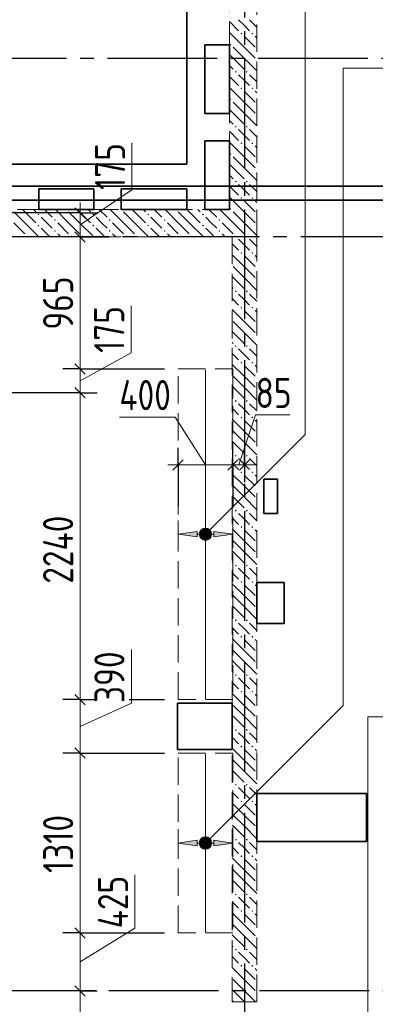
# Model space of a CAD drawing. Header units: millimetres. Extents: x 0 to 64958, y 0 to 42000.
# Tile 10 of 31: x 12159 to 14755, y 28703 to 35884. Entities that reach past the tile are written whole.
import ezdxf

# ---------------------------------------------------------------- set-up
doc = ezdxf.new("R2010")
doc.units = ezdxf.units.MM
doc.linetypes.add('______2', pattern=[270, 200, -70])
doc.linetypes.add('______5', pattern=[1100, 800, -100, 100, -100])
for name, color, linetype, lineweight in [('Standard', 7, 'Continuous', 25), ('ДОП Верх по У', 7, 'Continuous', 25), ('Оси', 40, '______5', 18), ('Позиционная метка номер позиции', 7, 'Continuous', 13), ('Примечания', 7, 'Continuous', 25)]:
    doc.layers.add(name, color=color, linetype=linetype, lineweight=lineweight)
doc.layers.add('ЖБ Перекрытие верхний уровень', color=7, linetype='Continuous', lineweight=25, true_color=0xe0e0ff)
doc.layers.add('ЖБ Стена верхний уровень', color=7, linetype='Continuous', lineweight=25, true_color=0x006e00)
doc.styles.add('GOST 2.304-81', font='txt')

msp = doc.modelspace()

# ---------------------------------------------------------------- hatches: boundary and pattern name
at = {"layer": 'ДОП Верх по У', "linetype": 'Continuous', "lineweight": 13, "transparency": 33554687}
for points in [[(13455, 32111), (13315, 32131), (13455, 32151)], [(13455, 29859), (13315, 29879), (13455, 29899)]]:
    msp.add_hatch(color=7, dxfattribs=at).paths.add_polyline_path(points, flags=16)
for points in [[(13482.7, 32112.2), (13482.7, 32149.7), (13477.5, 32131)], [(13482.7, 32149.7), (13496.2, 32098.7), (13496.2, 32163.3)], [(13482.7, 32149.7), (13482.7, 32112.2), (13496.2, 32098.7)], [(13496.2, 32163.3), (13515, 32093.5), (13515, 32168.5)], [(13496.2, 32163.3), (13496.2, 32098.7), (13515, 32093.5)], [(13515, 32168.5), (13515, 32093.5), (13533.7, 32098.7)], [(13515, 32168.5), (13533.7, 32098.7), (13533.7, 32163.3)], [(13533.7, 32163.3), (13533.7, 32098.7), (13547.2, 32112.2)], [(13533.7, 32163.3), (13547.2, 32112.2), (13547.2, 32149.7)], [(13547.2, 32149.7), (13547.2, 32112.2), (13552.5, 32131)], [(13575, 32111), (13715, 32131), (13575, 32151)], [(13482.7, 29860.2), (13482.7, 29897.7), (13477.5, 29879)], [(13482.7, 29897.7), (13496.2, 29846.7), (13496.2, 29911.2)], [(13482.7, 29897.7), (13482.7, 29860.2), (13496.2, 29846.7)], [(13496.2, 29911.2), (13515, 29841.5), (13515, 29916.5)], [(13496.2, 29911.2), (13496.2, 29846.7), (13515, 29841.5)], [(13515, 29916.5), (13515, 29841.5), (13533.7, 29846.7)], [(13515, 29916.5), (13533.7, 29846.7), (13533.7, 29911.2)], [(13533.7, 29911.2), (13533.7, 29846.7), (13547.2, 29860.2)], [(13533.7, 29911.2), (13547.2, 29860.2), (13547.2, 29897.7)], [(13547.2, 29897.7), (13547.2, 29860.2), (13552.5, 29879)], [(13575, 29859), (13715, 29879), (13575, 29899)]]:
    msp.add_hatch(color=7, dxfattribs=at).paths.add_polyline_path(points)
at = {"layer": 'ЖБ Стена верхний уровень', "linetype": 'Continuous', "lineweight": 18, "transparency": 33554687}
for points in [[(13770.5, 35783.1), (13777, 35789.6), (13783.5, 35783.1), (13777, 35776.6)], [(13850.5, 35783.1), (13857, 35789.6), (13863.5, 35783.1), (13857, 35776.6)], [(13690.5, 35703.1), (13697, 35709.6), (13703.4, 35703.1), (13697, 35696.6)], [(13730.5, 35503.1), (13737, 35509.6), (13743.5, 35503.1), (13737, 35496.6)], [(13810.5, 35503.1), (13816.9, 35509.6), (13823.4, 35503.1), (13816.9, 35496.6)], [(13770.5, 35383.1), (13777, 35389.6), (13783.5, 35383.1), (13777, 35376.6)], [(13850.5, 35383.1), (13857, 35389.6), (13863.5, 35383.1), (13857, 35376.6)], [(13690.5, 35303.1), (13697, 35309.6), (13703.4, 35303.1), (13697, 35296.6)], [(13730.5, 35103.1), (13737, 35109.6), (13743.5, 35103.1), (13737, 35096.6)], [(13810.5, 35103.1), (13816.9, 35109.6), (13823.4, 35103.1), (13816.9, 35096.6)], [(13770.5, 34983.1), (13777, 34989.6), (13783.5, 34983.1), (13777, 34976.6)], [(13850.5, 34983.1), (13857, 34989.6), (13863.5, 34983.1), (13857, 34976.6)], [(13690.5, 34903.1), (13697, 34909.6), (13703.4, 34903.1), (13697, 34896.6)], [(13730.5, 34703.1), (13737, 34709.6), (13743.5, 34703.1), (13737, 34696.6)], [(13810.5, 34703.1), (13816.9, 34709.6), (13823.4, 34703.1), (13816.9, 34696.6)], [(13770.5, 34583.1), (13777, 34589.6), (13783.5, 34583.1), (13777, 34576.6)], [(13850.5, 34583.1), (13857, 34589.6), (13863.5, 34583.1), (13857, 34576.6)], [(12500.3, 34500), (12497, 34496.6), (12493.6, 34500)], [(12900.3, 34500), (12897, 34496.6), (12893.6, 34500)], [(13300.3, 34500), (13297, 34496.6), (13293.6, 34500)], [(13690.5, 34503.1), (13697, 34509.6), (13703.4, 34503.1), (13697, 34496.6)], [(12290.5, 34463.1), (12297, 34469.6), (12303.4, 34463.1), (12297, 34456.6)], [(12410.5, 34423.1), (12416.9, 34429.6), (12423.4, 34423.1), (12416.9, 34416.6)], [(12690.5, 34463.1), (12697, 34469.6), (12703.4, 34463.1), (12697, 34456.6)], [(12810.5, 34423.1), (12816.9, 34429.6), (12823.4, 34423.1), (12816.9, 34416.6)], [(13090.5, 34463.1), (13097, 34469.6), (13103.4, 34463.1), (13097, 34456.6)], [(13210.5, 34423.1), (13216.9, 34429.6), (13223.4, 34423.1), (13216.9, 34416.6)], [(13490.5, 34463.1), (13497, 34469.6), (13503.4, 34463.1), (13497, 34456.6)], [(13610.5, 34423.1), (13616.9, 34429.6), (13623.4, 34423.1), (13616.9, 34416.6)], [(12290.5, 34383.1), (12297, 34389.6), (12303.4, 34383.1), (12297, 34376.6)], [(12410.5, 34343.1), (12416.9, 34349.6), (12423.4, 34343.1), (12416.9, 34336.6)], [(12690.5, 34383.1), (12697, 34389.6), (12703.4, 34383.1), (12697, 34376.6)], [(12810.5, 34343.1), (12816.9, 34349.6), (12823.4, 34343.1), (12816.9, 34336.6)], [(13090.5, 34383.1), (13097, 34389.6), (13103.4, 34383.1), (13097, 34376.6)], [(13210.5, 34343.1), (13216.9, 34349.6), (13223.4, 34343.1), (13216.9, 34336.6)], [(13490.5, 34383.1), (13497, 34389.6), (13503.4, 34383.1), (13497, 34376.6)], [(13610.5, 34343.1), (13616.9, 34349.6), (13623.4, 34343.1), (13616.9, 34336.6)], [(12210.5, 34303.1), (12216.9, 34309.6), (12223.4, 34303.1), (12220.3, 34300), (12213.6, 34300)], [(12530.5, 34303.1), (12537, 34309.6), (12543.5, 34303.1), (12540.3, 34300), (12533.6, 34300)], [(12610.5, 34303.1), (12616.9, 34309.6), (12623.4, 34303.1), (12620.3, 34300), (12613.6, 34300)], [(12930.5, 34303.1), (12937, 34309.6), (12943.5, 34303.1), (12940.3, 34300), (12933.6, 34300)], [(13010.5, 34303.1), (13016.9, 34309.6), (13023.4, 34303.1), (13020.3, 34300), (13013.6, 34300)], [(13330.5, 34303.1), (13337, 34309.6), (13343.5, 34303.1), (13340.3, 34300), (13333.6, 34300)], [(13410.5, 34303.1), (13416.9, 34309.6), (13423.4, 34303.1), (13420.3, 34300), (13413.6, 34300)], [(13730.5, 34303.1), (13737, 34309.6), (13743.5, 34303.1), (13740.3, 34300), (13733.6, 34300)], [(13740.3, 34300), (13737, 34296.6), (13733.6, 34300)], [(13810.5, 34303.1), (13816.9, 34309.6), (13823.4, 34303.1), (13820.3, 34300), (13813.6, 34300)], [(13820.3, 34300), (13816.9, 34296.6), (13813.6, 34300)], [(13770.5, 34183.1), (13777, 34189.6), (13783.5, 34183.1), (13777, 34176.6)], [(13850.5, 34183.1), (13857, 34189.6), (13863.5, 34183.1), (13857, 34176.6)], [(13730.5, 33903.1), (13737, 33909.6), (13743.5, 33903.1), (13737, 33896.6)], [(13810.5, 33903.1), (13816.9, 33909.6), (13823.4, 33903.1), (13816.9, 33896.6)], [(13770.5, 33783.1), (13777, 33789.6), (13783.5, 33783.1), (13777, 33776.6)], [(13850.5, 33783.1), (13857, 33789.6), (13863.5, 33783.1), (13857, 33776.6)], [(13730.5, 33503.1), (13737, 33509.6), (13743.5, 33503.1), (13737, 33496.6)], [(13810.5, 33503.1), (13816.9, 33509.6), (13823.4, 33503.1), (13816.9, 33496.6)], [(13770.5, 33383.1), (13777, 33389.6), (13783.5, 33383.1), (13777, 33376.6)], [(13850.5, 33383.1), (13857, 33389.6), (13863.5, 33383.1), (13857, 33376.6)], [(13730.5, 33103.1), (13737, 33109.6), (13743.5, 33103.1), (13737, 33096.6)], [(13810.5, 33103.1), (13816.9, 33109.6), (13823.4, 33103.1), (13816.9, 33096.6)], [(13770.5, 32983.1), (13777, 32989.6), (13783.5, 32983.1), (13777, 32976.6)], [(13850.5, 32983.1), (13857, 32989.6), (13863.5, 32983.1), (13857, 32976.6)], [(13730.5, 32703.1), (13737, 32709.6), (13743.5, 32703.1), (13737, 32696.6)], [(13810.5, 32703.1), (13816.9, 32709.6), (13823.4, 32703.1), (13816.9, 32696.6)], [(13770.5, 32583.1), (13777, 32589.6), (13783.5, 32583.1), (13777, 32576.6)], [(13850.5, 32583.1), (13857, 32589.6), (13863.5, 32583.1), (13857, 32576.6)], [(13730.5, 32303.1), (13737, 32309.6), (13743.5, 32303.1), (13737, 32296.6)], [(13810.5, 32303.1), (13816.9, 32309.6), (13823.4, 32303.1), (13816.9, 32296.6)], [(13770.5, 32183.1), (13777, 32189.6), (13783.5, 32183.1), (13777, 32176.6)], [(13850.5, 32183.1), (13857, 32189.6), (13863.5, 32183.1), (13857, 32176.6)], [(13730.5, 31903.1), (13737, 31909.6), (13743.5, 31903.1), (13737, 31896.6)], [(13810.5, 31903.1), (13816.9, 31909.6), (13823.4, 31903.1), (13816.9, 31896.6)], [(13770.5, 31783.1), (13777, 31789.6), (13783.5, 31783.1), (13777, 31776.6)], [(13850.5, 31783.1), (13857, 31789.6), (13863.5, 31783.1), (13857, 31776.6)], [(13730.5, 31503.1), (13737, 31509.6), (13743.5, 31503.1), (13737, 31496.6)], [(13810.5, 31503.1), (13816.9, 31509.6), (13823.4, 31503.1), (13816.9, 31496.6)], [(13770.5, 31383.1), (13777, 31389.6), (13783.5, 31383.1), (13777, 31376.6)], [(13850.5, 31383.1), (13857, 31389.6), (13863.5, 31383.1), (13857, 31376.6)], [(13730.5, 31103.1), (13737, 31109.6), (13743.5, 31103.1), (13737, 31096.6)], [(13810.5, 31103.1), (13816.9, 31109.6), (13823.4, 31103.1), (13816.9, 31096.6)], [(13770.5, 30983.1), (13777, 30989.6), (13783.5, 30983.1), (13777, 30976.6)], [(13850.5, 30983.1), (13857, 30989.6), (13863.5, 30983.1), (13857, 30976.6)], [(13730.5, 30703.1), (13737, 30709.6), (13743.5, 30703.1), (13737, 30696.6)], [(13810.5, 30703.1), (13816.9, 30709.6), (13823.4, 30703.1), (13816.9, 30696.6)], [(13770.5, 30583.1), (13777, 30589.6), (13783.5, 30583.1), (13777, 30576.6)], [(13850.5, 30583.1), (13857, 30589.6), (13863.5, 30583.1), (13857, 30576.6)], [(13730.5, 30303.1), (13737, 30309.6), (13743.5, 30303.1), (13737, 30296.6)], [(13810.5, 30303.1), (13816.9, 30309.6), (13823.4, 30303.1), (13816.9, 30296.6)], [(13770.5, 30183.1), (13777, 30189.6), (13783.5, 30183.1), (13777, 30176.6)], [(13850.5, 30183.1), (13857, 30189.6), (13863.5, 30183.1), (13857, 30176.6)], [(13730.5, 29903.1), (13737, 29909.6), (13743.5, 29903.1), (13737, 29896.6)], [(13810.5, 29903.1), (13816.9, 29909.6), (13823.4, 29903.1), (13816.9, 29896.6)], [(13770.5, 29783.1), (13777, 29789.6), (13783.5, 29783.1), (13777, 29776.6)], [(13850.5, 29783.1), (13857, 29789.6), (13863.5, 29783.1), (13857, 29776.6)], [(13730.5, 29503.1), (13737, 29509.6), (13743.5, 29503.1), (13737, 29496.6)], [(13810.5, 29503.1), (13816.9, 29509.6), (13823.4, 29503.1), (13816.9, 29496.6)], [(13770.5, 29383.1), (13777, 29389.6), (13783.5, 29383.1), (13777, 29376.6)], [(13850.5, 29383.1), (13857, 29389.6), (13863.5, 29383.1), (13857, 29376.6)], [(13730.5, 29103.1), (13737, 29109.6), (13743.5, 29103.1), (13737, 29096.6)], [(13810.5, 29103.1), (13816.9, 29109.6), (13823.4, 29103.1), (13816.9, 29096.6)], [(13770.5, 28983.1), (13777, 28989.6), (13783.5, 28983.1), (13777, 28976.6)], [(13850.5, 28983.1), (13857, 28989.6), (13863.5, 28983.1), (13857, 28976.6)]]:
    msp.add_hatch(color=7, dxfattribs=at).paths.add_polyline_path(points, flags=16)
at = {"layer": 'Позиционная метка номер позиции', "linetype": 'Continuous', "lineweight": 13, "transparency": 33554687}
for points in [[(13483.2, 32162.8), (13558.3, 32119.5), (13503.5, 32174.3)], [(13503.5, 32174.3), (13558.3, 32119.5), (13558.3, 32142.5)], [(13503.5, 32174.3), (13558.3, 32142.5), (13526.5, 32174.3)], [(13526.5, 32174.3), (13558.3, 32142.5), (13546.8, 32162.8)], [(13471.7, 32142.5), (13546.8, 32099.2), (13483.2, 32162.8)], [(13471.7, 32119.5), (13526.5, 32087.7), (13471.7, 32142.5)], [(13471.7, 32142.5), (13526.5, 32087.7), (13546.8, 32099.2)], [(13503.5, 32087.7), (13471.7, 32119.5), (13483.2, 32099.2)], [(13471.7, 32119.5), (13503.5, 32087.7), (13526.5, 32087.7)], [(13483.2, 32162.8), (13546.8, 32099.2), (13558.3, 32119.5)], [(13471.7, 29890.5), (13546.8, 29847.2), (13483.2, 29910.8)], [(13471.7, 29867.5), (13526.5, 29835.7), (13471.7, 29890.5)], [(13471.7, 29890.5), (13526.5, 29835.7), (13546.8, 29847.2)], [(13483.2, 29910.8), (13558.3, 29867.5), (13503.5, 29922.3)], [(13483.2, 29910.8), (13546.8, 29847.2), (13558.3, 29867.5)], [(13503.5, 29922.3), (13558.3, 29867.5), (13558.3, 29890.5)], [(13503.5, 29922.3), (13558.3, 29890.5), (13526.5, 29922.3)], [(13526.5, 29922.3), (13558.3, 29890.5), (13546.8, 29910.8)], [(13503.5, 29835.7), (13471.7, 29867.5), (13483.2, 29847.2)], [(13471.7, 29867.5), (13503.5, 29835.7), (13526.5, 29835.7)]]:
    msp.add_hatch(color=7, dxfattribs=at).paths.add_polyline_path(points)

# ---------------------------------------------------------------- linework, layer by layer
at = {"layer": 'Standard', "color": 7, "linetype": 'Continuous', "lineweight": 13, "transparency": 33554687}
for p, q in [((12979, 34642.6), (12979, 34986.5)), ((12600, 34387.5), (12979, 34642.6)), ((12600, 34475), (12600, 34550)), ((12600, 34475), (12600, 34300)), ((12972.7, 33453.8), (12972.7, 33797.8)), ((12600, 33250), (12972.7, 33453.8)), ((12600, 33337), (12600, 33163)), ((13293.3, 32985.8), (12886.7, 32985.8)), ((13515, 32637), (13293.3, 32985.8)), ((13757.5, 32637), (13880.6, 33001.8)), ((13880.6, 33001.8), (14130.7, 33001.8)), ((13315, 32637), (13240, 32637)), ((13715, 32637), (13315, 32637)), ((13800, 32637), (13715, 32637)), ((13800, 32637), (13875, 32637)), ((12974.4, 30899.8), (12974.4, 31290.8)), ((12600, 30925), (12600, 30535)), ((12600, 30730), (12974.4, 30899.8)), ((13000.8, 29256.7), (13000.8, 29647.6)), ((12600, 29011.5), (13000.8, 29256.7)), ((12600, 29223), (12600, 28800)), ((12600, 28800), (12600, 28570))]:
    msp.add_line(p, q, dxfattribs=at)
at = {"layer": 'Standard', "color": 251, "linetype": 'Continuous', "lineweight": -3, "true_color": 0x656565, "transparency": 33554687}
for p, q in [((12600, 34475), (11595, 34475)), ((12600, 34475), (12475, 34475)), ((12600, 34475), (12725, 34475)), ((12600, 34300), (12475, 34300)), ((12600, 34300), (12725, 34300)), ((12600, 34300), (12810, 34300)), ((12600, 33337), (12475, 33337)), ((12600, 33337), (12725, 33337)), ((12600, 33163), (11595, 33163)), ((12600, 33163), (12475, 33163)), ((12600, 33163), (12725, 33163)), ((13315, 32637), (13315, 32762)), ((13715, 32637), (13715, 32762)), ((13800, 32637), (13800, 32762)), ((13315, 32637), (13315, 32512)), ((13315, 32637), (13315, 32337)), ((13715, 32637), (13715, 32512)), ((13715, 32637), (13715, 32337)), ((13800, 32637), (13800, 32512)), ((13800, 32637), (13800, 32637)), ((12600, 30925), (12475, 30925)), ((12600, 30925), (12725, 30925)), ((12600, 30925), (12672.5, 30925)), ((12600, 30535), (12475, 30535)), ((12600, 30535), (12725, 30535)), ((12600, 29223), (12475, 29223)), ((12600, 29223), (12725, 29223)), ((12600, 28800), (11464.1, 28800)), ((12600, 28800), (12475, 28800)), ((12600, 28800), (12725, 28800))]:
    msp.add_line(p, q, dxfattribs=at)
at = {"layer": 'Standard', "color": 7, "linetype": 'Continuous', "lineweight": 25, "transparency": 33554687}
for p, q in [((12562.5, 34512.5), (12637.5, 34437.5)), ((12562.5, 34337.5), (12637.5, 34262.5)), ((12562.5, 33374.5), (12637.5, 33299.5)), ((12562.5, 33200.5), (12637.5, 33125.5)), ((13352.5, 32674.5), (13277.5, 32599.5)), ((13752.5, 32674.5), (13677.5, 32599.5)), ((13837.5, 32674.5), (13762.5, 32599.5)), ((12562.5, 30962.5), (12637.5, 30887.5)), ((12562.5, 30572.5), (12637.5, 30497.5)), ((12562.5, 29260.5), (12637.5, 29185.5)), ((12562.5, 28837.5), (12637.5, 28762.5))]:
    msp.add_line(p, q, dxfattribs=at)
at = {"layer": 'Standard', "color": 254, "linetype": 'Continuous', "lineweight": 35, "true_color": 0xc4c4ff, "transparency": 33554687}
for points in [[(7000, 19982), (49480, 19982), (49480, 34669), (7000, 34669), (7000, 19982)], [(7100, 20082), (49380, 20082), (49380, 34569), (7100, 34569), (7100, 20082)]]:
    msp.add_lwpolyline(points, dxfattribs=at)
at = {"layer": 'Standard', "color": 7, "linetype": 'Continuous', "lineweight": 13, "transparency": 33554687}
for points in [[(12600, 34300), (12600, 33618), (12600, 33618), (12600, 33337)], [(12600, 33163), (12600, 31955.9), (12600, 31955.9), (12600, 30925)], [(12600, 30535), (12600, 30062.8), (12600, 30062.8), (12600, 29223)]]:
    msp.add_lwpolyline(points, dxfattribs=at)
at = {"layer": 'Standard', "color": 251, "linetype": 'Continuous', "lineweight": -3, "true_color": 0x656565, "transparency": 33554687}
for points in [[(12600, 33337), (12794.1, 33337), (12794.1, 33337), (12865.2, 33337), (12865.2, 33337), (12893.7, 33337), (12893.7, 33337), (12905.3, 33337), (12905.3, 33337), (12960.4, 33337), (12960.4, 33337), (12967.2, 33337), (12967.2, 33337), (12969.5, 33337), (12969.5, 33337), (13215, 33337)], [(12957.4, 30925), (12957.5, 30925), (12957.5, 30925), (12976.9, 30925), (12976.9, 30925), (12983.8, 30925), (12983.8, 30925), (13215, 30925)], [(12600, 30535), (12652.1, 30535), (12652.1, 30535), (12743.2, 30535), (12743.2, 30535), (12780.5, 30535), (12780.5, 30535), (12978.5, 30535), (12978.5, 30535), (12986.2, 30535), (12986.2, 30535), (13215, 30535)], [(12600, 29223), (12672.7, 29223), (12672.7, 29223), (12722.1, 29223), (12722.1, 29223), (12993.9, 29223), (12993.9, 29223), (13215, 29223)]]:
    msp.add_lwpolyline(points, dxfattribs=at)
at = {"layer": 'ДОП Верх по У', "color": 7, "linetype": 'Continuous', "lineweight": 18, "transparency": 33554687}
for p, q in [((13515, 33331), (13515, 30931)), ((13515, 29229), (13515, 30529))]:
    msp.add_line(p, q, dxfattribs=at)
at = {"layer": 'ДОП Верх по У', "color": 251, "linetype": 'Continuous', "lineweight": 13, "true_color": 0x494949, "transparency": 33554687}
for p, q in [((13315, 32131), (13315, 32231)), ((13715, 32131), (13715, 32231)), ((13315, 32131), (13455, 32151)), ((13455, 32111), (13315, 32131)), ((13315, 32131), (13315, 32031)), ((13315, 32131), (13315, 32131)), ((13455, 32151), (13455, 32111)), ((13455, 32131), (13485, 32131)), ((13515, 32168.5), (13515, 32168.5)), ((13545, 32131), (13575, 32131)), ((13715, 32131), (13575, 32151)), ((13575, 32151), (13575, 32111)), ((13575, 32111), (13715, 32131)), ((13715, 32131), (13715, 32031)), ((13715, 32131), (13715, 32131)), ((13515, 32093.5), (13515, 32093.5)), ((13315, 29879), (13315, 29979)), ((13715, 29879), (13715, 29979)), ((13315, 29879), (13455, 29899)), ((13455, 29859), (13315, 29879)), ((13315, 29879), (13315, 29779)), ((13315, 29879), (13315, 29879)), ((13455, 29899), (13455, 29859)), ((13455, 29879), (13485, 29879)), ((13515, 29916.5), (13515, 29916.5)), ((13545, 29879), (13575, 29879)), ((13715, 29879), (13575, 29899)), ((13575, 29899), (13575, 29859)), ((13575, 29859), (13715, 29879)), ((13715, 29879), (13715, 29779)), ((13715, 29879), (13715, 29879)), ((13515, 29841.5), (13515, 29841.5))]:
    msp.add_line(p, q, dxfattribs=at)
for centre in [(13515, 32131), (13515, 29879)]:
    msp.add_circle(centre, 37.5, dxfattribs=at)
at = {"layer": 'ЖБ Перекрытие верхний уровень', "color": 7, "linetype": 'Continuous', "lineweight": 35, "transparency": 33554687}
for p, q in [((13380, 38800), (13380, 34830)), ((13510, 35200), (13510, 35700)), ((13510, 35700), (13690, 35700)), ((13690, 35700), (13690, 35200)), ((13690, 35200), (13510, 35200)), ((13510, 34500), (13510, 35000)), ((13510, 35000), (13690, 35000)), ((13690, 35000), (13690, 34500)), ((13380, 34830), (7100, 34830)), ((12300, 34500), (12300, 34650)), ((12300, 34650), (12700, 34650)), ((12700, 34650), (12700, 34500)), ((12900, 34500), (12900, 34650)), ((12900, 34650), (13380, 34650)), ((13380, 34650), (13380, 34500)), ((12700, 34500), (12300, 34500)), ((13380, 34500), (12900, 34500)), ((13690, 34500), (13510, 34500)), ((14040, 32533.2), (13940, 32533.2)), ((13940, 32533.2), (13940, 32283.2)), ((14040, 32283.2), (14040, 32533.2)), ((13940, 32283.2), (14040, 32283.2)), ((14090, 31780), (13890, 31780)), ((13890, 31780), (13890, 31480)), ((14090, 31480), (14090, 31780)), ((13890, 31480), (14090, 31480)), ((13710, 30900), (13310, 30900)), ((13310, 30900), (13310, 30560)), ((13710, 30560), (13710, 30900)), ((13310, 30560), (13710, 30560)), ((14690, 30240), (13890, 30240)), ((13890, 30240), (13890, 29890)), ((14690, 29890), (14690, 30240)), ((13890, 29890), (14690, 29890))]:
    msp.add_line(p, q, dxfattribs=at)
at = {"layer": 'ЖБ Стена верхний уровень', "color": 251, "linetype": '______2', "lineweight": 13, "true_color": 0x656565, "transparency": 33554687}
for p, q in [((13690, 36140), (13690, 34500)), ((13890, 34300), (13890, 36140)), ((13690, 34500), (7100, 34500)), ((7300, 34300), (13690, 34300)), ((13690, 34300), (13710, 34300)), ((13710, 34300), (13710, 28720)), ((13890, 28720), (13890, 34300)), ((13710, 28720), (13890, 28720))]:
    msp.add_line(p, q, dxfattribs=at)
at = {"layer": 'ЖБ Стена верхний уровень', "color": 9, "linetype": 'Continuous', "lineweight": 18, "true_color": 0xc7c7c7, "transparency": 33554687}
for p, q in [((13690, 35870.1), (13757, 35803.1)), ((13797, 35843.1), (13757, 35883.1)), ((13837, 35803.1), (13797, 35843.1)), ((13837, 35883.1), (13890, 35830.1)), ((13797, 35683.1), (13690, 35790.1)), ((13797, 35763.1), (13877, 35683.1)), ((13877, 35763.1), (13890, 35750.1)), ((13716.9, 35603.1), (13690, 35630.1)), ((13716.9, 35683.1), (13797, 35603.1)), ((13797, 35683.1), (13877, 35603.1)), ((13690, 35550.1), (13716.9, 35523.1)), ((13716.9, 35603.1), (13797, 35523.1)), ((13797, 35603.1), (13890, 35510.1)), ((13797, 35443.1), (13757, 35483.1)), ((13837, 35483.1), (13890, 35430.1)), ((13690, 35470.1), (13757, 35403.1)), ((13837, 35403.1), (13797, 35443.1)), ((13797, 35283.1), (13690, 35390.1)), ((13797, 35363.1), (13877, 35283.1)), ((13877, 35363.1), (13890, 35350.1)), ((13716.9, 35283.1), (13797, 35203.1)), ((13797, 35283.1), (13877, 35203.1)), ((13716.9, 35203.1), (13690, 35230.1)), ((13716.9, 35203.1), (13797, 35123.1)), ((13797, 35203.1), (13890, 35110.1)), ((13690, 35150.1), (13716.9, 35123.1)), ((13690, 35070.1), (13757, 35003.1)), ((13797, 35043.1), (13757, 35083.1)), ((13837, 35083.1), (13890, 35030.1)), ((13797, 34883.1), (13690, 34990.1)), ((13837, 35003.1), (13797, 35043.1)), ((13797, 34963.1), (13877, 34883.1)), ((13877, 34963.1), (13890, 34950.1)), ((13716.9, 34883.1), (13797, 34803.1)), ((13797, 34883.1), (13877, 34803.1)), ((13716.9, 34803.1), (13690, 34830.1)), ((13716.9, 34803.1), (13797, 34723.1)), ((13797, 34803.1), (13890, 34710.1)), ((13690, 34750.1), (13716.9, 34723.1)), ((13690, 34670.1), (13757, 34603.1)), ((13797, 34643.1), (13757, 34683.1)), ((13837, 34603.1), (13797, 34643.1)), ((13837, 34683.1), (13890, 34630.1)), ((13797, 34483.1), (13690, 34590.1)), ((13797, 34563.1), (13877, 34483.1)), ((13877, 34563.1), (13890, 34550.1)), ((12116.9, 34483.1), (12197, 34403.1)), ((12197, 34483.1), (12180.1, 34500)), ((12197, 34483.1), (12277, 34403.1)), ((12260.1, 34500), (12277, 34483.1)), ((12340.1, 34500), (12397, 34443.1)), ((12516.9, 34403.1), (12420.1, 34500)), ((12516.9, 34483.1), (12597, 34403.1)), ((12597, 34483.1), (12580.1, 34500)), ((12597, 34483.1), (12677, 34403.1)), ((12660.1, 34500), (12677, 34483.1)), ((12740.1, 34500), (12797, 34443.1)), ((12916.9, 34403.1), (12820.1, 34500)), ((12916.9, 34483.1), (12997, 34403.1)), ((12997, 34483.1), (12980.1, 34500)), ((12997, 34483.1), (13077, 34403.1)), ((13060.1, 34500), (13077, 34483.1)), ((13140.1, 34500), (13197, 34443.1)), ((13316.9, 34403.1), (13220.1, 34500)), ((13316.9, 34483.1), (13397, 34403.1)), ((13397, 34483.1), (13380.1, 34500)), ((13397, 34483.1), (13477, 34403.1)), ((13460.1, 34500), (13477, 34483.1)), ((13540.1, 34500), (13597, 34443.1)), ((13690, 34430.1), (13620.1, 34500)), ((13716.9, 34483.1), (13797, 34403.1)), ((13797, 34483.1), (13877, 34403.1)), ((12116.9, 34403.1), (12197, 34323.1)), ((12197, 34403.1), (12300.1, 34300)), ((12357, 34403.1), (12316.9, 34443.1)), ((12397, 34363.1), (12357, 34403.1)), ((12437, 34403.1), (12516.9, 34323.1)), ((12516.9, 34403.1), (12597, 34323.1)), ((12597, 34403.1), (12700.1, 34300)), ((12757, 34403.1), (12716.9, 34443.1)), ((12797, 34363.1), (12757, 34403.1)), ((12837, 34403.1), (12916.9, 34323.1)), ((12916.9, 34403.1), (12997, 34323.1)), ((12997, 34403.1), (13100.1, 34300)), ((13157, 34403.1), (13116.9, 34443.1)), ((13197, 34363.1), (13157, 34403.1)), ((13237, 34403.1), (13316.9, 34323.1)), ((13316.9, 34403.1), (13397, 34323.1)), ((13397, 34403.1), (13500.1, 34300)), ((13557, 34403.1), (13516.9, 34443.1)), ((13597, 34363.1), (13557, 34403.1)), ((13637, 34403.1), (13690, 34350.1)), ((13716.9, 34403.1), (13690, 34430.1)), ((13716.9, 34403.1), (13797, 34323.1)), ((13797, 34403.1), (13890, 34310.1)), ((12316.9, 34363.1), (12380.1, 34300)), ((12716.9, 34363.1), (12780.1, 34300)), ((13116.9, 34363.1), (13180.1, 34300)), ((13516.9, 34363.1), (13580.1, 34300)), ((13690, 34350.1), (13716.9, 34323.1)), ((12437, 34323.1), (12460.1, 34300)), ((12837, 34323.1), (12860.1, 34300)), ((13237, 34323.1), (13260.1, 34300)), ((13637, 34323.1), (13660.1, 34300)), ((13797, 34243.1), (13757, 34283.1)), ((13837, 34283.1), (13890, 34230.1)), ((13710, 34250.1), (13757, 34203.1)), ((13837, 34203.1), (13797, 34243.1)), ((13797, 34083.1), (13710, 34170.1)), ((13797, 34163.1), (13877, 34083.1)), ((13877, 34163.1), (13890, 34150.1)), ((13716.9, 34083.1), (13797, 34003.1)), ((13797, 34083.1), (13877, 34003.1)), ((13716.9, 34003.1), (13710, 34010.1)), ((13716.9, 34003.1), (13797, 33923.1)), ((13797, 34003.1), (13890, 33910.1)), ((13710, 33930.1), (13716.9, 33923.1)), ((13710, 33850.1), (13757, 33803.1)), ((13797, 33843.1), (13757, 33883.1)), ((13837, 33803.1), (13797, 33843.1)), ((13837, 33883.1), (13890, 33830.1)), ((13797, 33683.1), (13710, 33770.1)), ((13797, 33763.1), (13877, 33683.1)), ((13877, 33763.1), (13890, 33750.1)), ((13716.9, 33683.1), (13797, 33603.1)), ((13797, 33683.1), (13877, 33603.1)), ((13716.9, 33603.1), (13710, 33610.1)), ((13716.9, 33603.1), (13797, 33523.1)), ((13797, 33603.1), (13890, 33510.1)), ((13710, 33530.1), (13716.9, 33523.1)), ((13797, 33443.1), (13757, 33483.1)), ((13837, 33483.1), (13890, 33430.1)), ((13710, 33450.1), (13757, 33403.1)), ((13837, 33403.1), (13797, 33443.1)), ((13797, 33283.1), (13710, 33370.1)), ((13797, 33363.1), (13877, 33283.1)), ((13877, 33363.1), (13890, 33350.1)), ((13716.9, 33283.1), (13797, 33203.1)), ((13797, 33283.1), (13877, 33203.1)), ((13716.9, 33203.1), (13710, 33210.1)), ((13716.9, 33203.1), (13797, 33123.1)), ((13797, 33203.1), (13890, 33110.1)), ((13710, 33130.1), (13716.9, 33123.1)), ((13710, 33050.1), (13757, 33003.1)), ((13797, 33043.1), (13757, 33083.1)), ((13837, 33003.1), (13797, 33043.1)), ((13837, 33083.1), (13890, 33030.1)), ((13797, 32883.1), (13710, 32970.1)), ((13797, 32963.1), (13877, 32883.1)), ((13877, 32963.1), (13890, 32950.1)), ((13716.9, 32883.1), (13797, 32803.1)), ((13797, 32883.1), (13877, 32803.1)), ((13716.9, 32803.1), (13710, 32810.1)), ((13716.9, 32803.1), (13797, 32723.1)), ((13797, 32803.1), (13890, 32710.1)), ((13710, 32730.1), (13716.9, 32723.1)), ((13797, 32643.1), (13757, 32683.1)), ((13837, 32683.1), (13890, 32630.1)), ((13710, 32650.1), (13757, 32603.1)), ((13837, 32603.1), (13797, 32643.1)), ((13797, 32483.1), (13710, 32570.1)), ((13797, 32563.1), (13877, 32483.1)), ((13877, 32563.1), (13890, 32550.1)), ((13716.9, 32483.1), (13797, 32403.1)), ((13797, 32483.1), (13877, 32403.1)), ((13716.9, 32403.1), (13710, 32410.1)), ((13716.9, 32403.1), (13797, 32323.1)), ((13797, 32403.1), (13890, 32310.1)), ((13710, 32330.1), (13716.9, 32323.1)), ((13710, 32250.1), (13757, 32203.1)), ((13797, 32243.1), (13757, 32283.1)), ((13837, 32283.1), (13890, 32230.1)), ((13837, 32203.1), (13797, 32243.1)), ((13797, 32083.1), (13710, 32170.1)), ((13797, 32163.1), (13877, 32083.1)), ((13877, 32163.1), (13890, 32150.1)), ((13716.9, 32083.1), (13797, 32003.1)), ((13797, 32083.1), (13877, 32003.1)), ((13716.9, 32003.1), (13710, 32010.1)), ((13716.9, 32003.1), (13797, 31923.1)), ((13797, 32003.1), (13890, 31910.1)), ((13710, 31930.1), (13716.9, 31923.1)), ((13710, 31850.1), (13757, 31803.1)), ((13797, 31843.1), (13757, 31883.1)), ((13837, 31803.1), (13797, 31843.1)), ((13837, 31883.1), (13890, 31830.1)), ((13797, 31683.1), (13710, 31770.1)), ((13797, 31763.1), (13877, 31683.1)), ((13877, 31763.1), (13890, 31750.1)), ((13716.9, 31683.1), (13797, 31603.1)), ((13797, 31683.1), (13877, 31603.1)), ((13716.9, 31603.1), (13710, 31610.1)), ((13716.9, 31603.1), (13797, 31523.1)), ((13797, 31603.1), (13890, 31510.1)), ((13710, 31530.1), (13716.9, 31523.1)), ((13797, 31443.1), (13757, 31483.1)), ((13837, 31483.1), (13890, 31430.1)), ((13710, 31450.1), (13757, 31403.1)), ((13837, 31403.1), (13797, 31443.1)), ((13797, 31283.1), (13710, 31370.1)), ((13797, 31363.1), (13877, 31283.1)), ((13877, 31363.1), (13890, 31350.1)), ((13716.9, 31283.1), (13797, 31203.1)), ((13797, 31283.1), (13877, 31203.1)), ((13716.9, 31203.1), (13710, 31210.1)), ((13716.9, 31203.1), (13797, 31123.1)), ((13797, 31203.1), (13890, 31110.1)), ((13710, 31130.1), (13716.9, 31123.1)), ((13710, 31050.1), (13757, 31003.1)), ((13797, 31043.1), (13757, 31083.1)), ((13837, 31003.1), (13797, 31043.1)), ((13837, 31083.1), (13890, 31030.1)), ((13797, 30883.1), (13710, 30970.1)), ((13797, 30963.1), (13877, 30883.1)), ((13877, 30963.1), (13890, 30950.1)), ((13716.9, 30883.1), (13797, 30803.1)), ((13797, 30883.1), (13877, 30803.1)), ((13716.9, 30803.1), (13710, 30810.1)), ((13716.9, 30803.1), (13797, 30723.1)), ((13797, 30803.1), (13890, 30710.1)), ((13710, 30730.1), (13716.9, 30723.1)), ((13797, 30643.1), (13757, 30683.1)), ((13837, 30683.1), (13890, 30630.1)), ((13710, 30650.1), (13757, 30603.1)), ((13837, 30603.1), (13797, 30643.1)), ((13797, 30483.1), (13710, 30570.1)), ((13797, 30563.1), (13877, 30483.1)), ((13877, 30563.1), (13890, 30550.1)), ((13716.9, 30483.1), (13797, 30403.1)), ((13797, 30483.1), (13877, 30403.1)), ((13716.9, 30403.1), (13710, 30410.1)), ((13716.9, 30403.1), (13797, 30323.1)), ((13797, 30403.1), (13890, 30310.1)), ((13710, 30330.1), (13716.9, 30323.1)), ((13710, 30250.1), (13757, 30203.1)), ((13797, 30243.1), (13757, 30283.1)), ((13837, 30203.1), (13797, 30243.1)), ((13837, 30283.1), (13890, 30230.1)), ((13797, 30083.1), (13710, 30170.1)), ((13797, 30163.1), (13877, 30083.1)), ((13877, 30163.1), (13890, 30150.1)), ((13716.9, 30083.1), (13797, 30003.1)), ((13797, 30083.1), (13877, 30003.1)), ((13716.9, 30003.1), (13710, 30010.1)), ((13716.9, 30003.1), (13797, 29923.1)), ((13797, 30003.1), (13890, 29910.1)), ((13710, 29930.1), (13716.9, 29923.1)), ((13797, 29843.1), (13757, 29883.1)), ((13837, 29883.1), (13890, 29830.1)), ((13710, 29850.1), (13757, 29803.1)), ((13837, 29803.1), (13797, 29843.1)), ((13797, 29683.1), (13710, 29770.1)), ((13797, 29763.1), (13877, 29683.1)), ((13877, 29763.1), (13890, 29750.1)), ((13716.9, 29683.1), (13797, 29603.1)), ((13797, 29683.1), (13877, 29603.1)), ((13716.9, 29603.1), (13710, 29610.1)), ((13716.9, 29603.1), (13797, 29523.1)), ((13797, 29603.1), (13890, 29510.1)), ((13710, 29530.1), (13716.9, 29523.1)), ((13710, 29450.1), (13757, 29403.1)), ((13797, 29443.1), (13757, 29483.1)), ((13837, 29483.1), (13890, 29430.1)), ((13837, 29403.1), (13797, 29443.1)), ((13797, 29283.1), (13710, 29370.1)), ((13797, 29363.1), (13877, 29283.1)), ((13877, 29363.1), (13890, 29350.1)), ((13716.9, 29283.1), (13797, 29203.1)), ((13797, 29283.1), (13877, 29203.1)), ((13716.9, 29203.1), (13710, 29210.1)), ((13716.9, 29203.1), (13797, 29123.1)), ((13797, 29203.1), (13890, 29110.1)), ((13710, 29130.1), (13716.9, 29123.1)), ((13710, 29050.1), (13757, 29003.1)), ((13797, 29043.1), (13757, 29083.1)), ((13837, 29003.1), (13797, 29043.1)), ((13837, 29083.1), (13890, 29030.1)), ((13797, 28883.1), (13710, 28970.1)), ((13797, 28963.1), (13877, 28883.1)), ((13877, 28963.1), (13890, 28950.1)), ((13716.9, 28883.1), (13797, 28803.1)), ((13797, 28883.1), (13877, 28803.1)), ((13716.9, 28803.1), (13710, 28810.1)), ((13716.9, 28803.1), (13797, 28723.1)), ((13797, 28803.1), (13880.1, 28720)), ((13710, 28730.1), (13716.9, 28723.1))]:
    msp.add_line(p, q, dxfattribs=at)
at = {"layer": 'Оси', "color": 8, "linetype": '______5', "lineweight": -3, "transparency": 33554687}
for p, q in [((13800, 38900), (13800, 15270)), ((43300, 35600), (4600, 35600)), ((50210, 34300), (4600, 34300)), ((50210, 34300), (4600, 34300)), ((49910, 28800), (4600, 28800))]:
    msp.add_line(p, q, dxfattribs=at)
at = {"layer": 'Позиционная метка номер позиции', "color": 7, "linetype": 'Continuous', "lineweight": 13, "transparency": 33554687}
for p, q in [((13483.2, 32162.8), (13483.2, 32162.8)), ((13546.8, 32162.8), (13546.8, 32162.8)), ((13483.2, 32099.2), (13483.2, 32099.2)), ((13546.8, 32099.2), (13546.8, 32099.2)), ((13483.2, 29910.8), (13483.2, 29910.8)), ((13546.8, 29910.8), (13546.8, 29910.8)), ((13483.2, 29847.2), (13483.2, 29847.2)), ((13546.8, 29847.2), (13546.8, 29847.2))]:
    msp.add_line(p, q, dxfattribs=at)
for points in [[(13515, 32131), (14243.3, 32859.3), (14243.3, 36330), (17019.1, 36330)], [(13515, 29879), (14519.1, 30883.1), (14519.1, 35530), (17019.1, 35530)], [(14200, 27415.3), (14700, 27915.3), (14700, 30800), (17200, 30800)]]:
    msp.add_lwpolyline(points, dxfattribs=at)
for centre in [(13515, 32131), (13515, 29879)]:
    msp.add_circle(centre, 45, dxfattribs=at)
at = {"layer": 'Примечания', "color": 7, "linetype": '______2', "lineweight": 18, "transparency": 33554687}
for p, q in [((13315, 30925), (13315, 33337)), ((13315, 33337), (13715, 33337)), ((13715, 33337), (13715, 30925)), ((13715, 30925), (13315, 30925)), ((13315, 29223), (13315, 30535)), ((13315, 30535), (13715, 30535)), ((13715, 30535), (13715, 29223)), ((13715, 29223), (13315, 29223))]:
    msp.add_line(p, q, dxfattribs=at)

# ---------------------------------------------------------------- texts
at = {"layer": 'Standard', "color": 7, "linetype": 'Continuous', "lineweight": 25, "transparency": 33554687, "char_height": 220, "attachment_point": 7, "rotation": 90, "style": 'GOST 2.304-81'}
for s, insert, width in [('175', (12929, 34642.6), 469.503), ('965', (12550, 33623.1), 516.39), ('175', (12922.6, 33453.8), 469.509), ('2240', (12550, 31770.3), 672.628), ('390', (12924.4, 30899.8), 516.396), ('1310', (12550, 29660.1), 563.284), ('425', (12950.8, 29256.7), 516.396)]:
    msp.add_mtext(s, dxfattribs=dict(at, insert=insert, width=width))
at = {"layer": 'Standard', "color": 7, "linetype": 'Continuous', "lineweight": 25, "transparency": 33554687, "char_height": 220, "attachment_point": 7, "style": 'GOST 2.304-81'}
for s, insert, width in [('400', (12886.7, 33035.9), 531.967), ('85', (13880.6, 33051.8), 375.735)]:
    msp.add_mtext(s, dxfattribs=dict(at, insert=insert, width=width))

doc.saveas('drawing.dxf')
